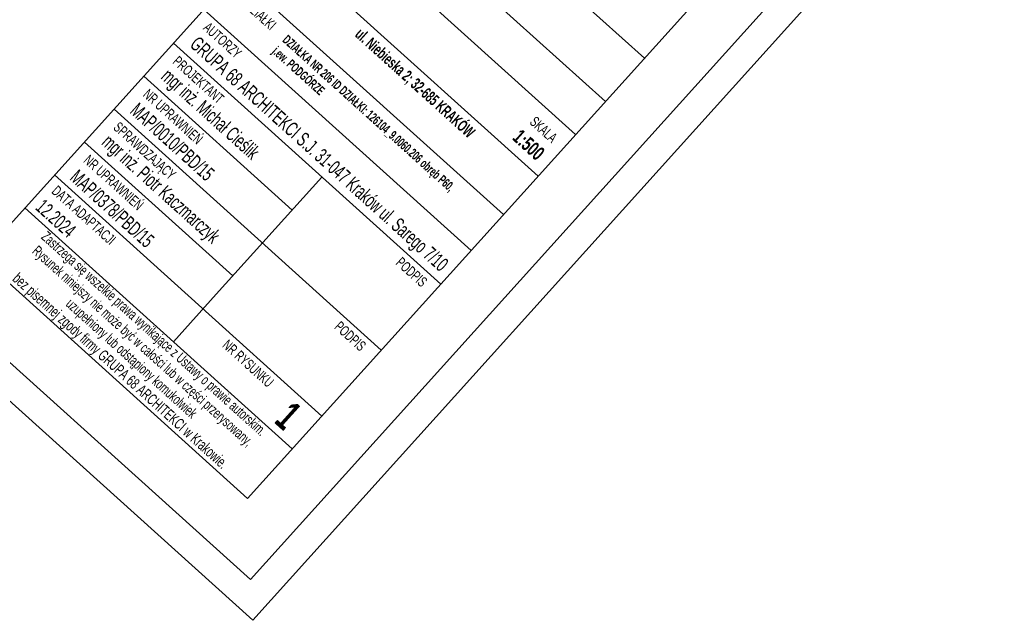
# Model space of a CAD drawing. Header units: metres. Extents: x 7427040 to 7427559, y 5541084 to 5541580.
# Tile 86 of 97: x 7427406 to 7427491, y 5541084 to 5541137. Entities that reach past the tile are written whole.
import ezdxf
from ezdxf.enums import TextEntityAlignment as Align

# ---------------------------------------------------------------- set-up
doc = ezdxf.new("R2010")
doc.units = ezdxf.units.M
doc.header["$MEASUREMENT"] = 0
doc.layers.add('TABELKA I RAMKA', color=4, linetype='Continuous', lineweight=0)
doc.styles.add('Annotative', font='romans.shx', dxfattribs={"width": 0.75})
doc.styles.add('Arial', font='arial.ttf')
doc.styles.add('OPISY', font='arial.ttf', dxfattribs={"width": 0.65})
doc.styles.get("Standard").update_dxf_attribs({"font": 'arial.ttf'})
doc.styles.add('Style-Arial Narrow', font='ARIALN.TTF')

msp = doc.modelspace()

# ---------------------------------------------------------------- linework, layer by layer
at = {"layer": 'TABELKA I RAMKA', "color": 7, "ltscale": 100}
for p, q in [((7427450.843, 5541169.829), (7427402.256, 5541115.941)), ((7427436.722, 5541154.167), (7427459.931, 5541133.241)), ((7427433.327, 5541150.401), (7427456.536, 5541129.475)), ((7427472.736, 5541147.443), (7427425.465, 5541095.015)), ((7427430.748, 5541147.542), (7427453.957, 5541126.616)), ((7427427.494, 5541143.932), (7427450.703, 5541123.006)), ((7427424.48, 5541140.59), (7427447.689, 5541119.664)), ((7427421.679, 5541137.483), (7427444.888, 5541116.556)), ((7427419.03, 5541134.545), (7427442.239, 5541113.619)), ((7427416.452, 5541131.686), (7427429.344, 5541120.062)), ((7427413.874, 5541128.827), (7427437.083, 5541107.9)), ((7427411.296, 5541125.967), (7427424.188, 5541114.343)), ((7427408.718, 5541123.108), (7427431.927, 5541102.182)), ((7427422.751, 5541112.749), (7427431.922, 5541122.921)), ((7427406.14, 5541120.249), (7427429.349, 5541099.322)), ((7427402.256, 5541115.941), (7427425.465, 5541095.015)), ((7427422.751, 5541112.749), (7427419.032, 5541108.624))]:
    msp.add_line(p, q, dxfattribs=at)
at = {"layer": 'TABELKA I RAMKA', "color": 7, "ltscale": 0.046875, "flags": 128}
for points in [[(7427172.645, 5541580.08), (7427558.843, 5541231.869), (7427425.92, 5541084.445), (7427039.722, 5541432.657), (7427172.645, 5541580.08)], [(7427183.968, 5541566.505), (7427555.312, 5541231.686), (7427425.737, 5541087.976), (7427054.393, 5541422.795), (7427183.968, 5541566.505)]]:
    msp.add_lwpolyline(points, close=True, dxfattribs=at)

# ---------------------------------------------------------------- texts
at = {"layer": 'TABELKA I RAMKA', "color": 7, "style": 'OPISY', "width": 0.65}
for s, p in [('NR DZIAŁKI', (7427424.412, 5541138.959)), ('AUTORZY', (7427421.849, 5541136.117)), ('PROJEKTANT ', (7427419.201, 5541133.179)), ('NR UPRAWNIEŃ ', (7427416.623, 5541130.32)), ('SPRAWDZAJĄCY ', (7427414.045, 5541127.461)), ('NR UPRAWNIEŃ ', (7427411.467, 5541124.601))]:
    msp.add_text(s, height=0.9, rotation=317.9609, dxfattribs=at).set_placement(p, align=Align.MIDDLE_LEFT)
at = {"layer": 'TABELKA I RAMKA', "color": 7, "style": 'Arial', "width": 0.65}
for s, p in [('SKALA', (7427452.155, 5541126.173)), ('PODPIS', (7427440.863, 5541113.648)), ('PODPIS ', (7427435.707, 5541107.93))]:
    msp.add_text(s, height=0.9, rotation=317.9609, dxfattribs=at).set_placement(p, align=Align.MIDDLE_RIGHT)
for s, height, p in [('DATA ADAPTACJI', 0.9, (7427411.248, 5541119.615)), ('Zastrzega się wszelkie prawa wynikające z Ustawy o prawie autorskim.', 0.9, (7427417.347, 5541109.346)), ('Rysunek niniejszy nie może być w całości lub w części przerysowany,', 0.9, (7427416.375, 5541108.266)), ('bez pisemnej zgody firmy GRUPA 68 ARCHITEKCI w Krakowie.', 0.95, (7427414.434, 5541106.114)), ('uzupełniony lub odstąpiony komukolwiek', 0.9, (7427415.404, 5541107.192)), ('NR RYSUNKU', 0.9, (7427425.522, 5541106.744))]:
    msp.add_text(s, height=height, rotation=317.9609, dxfattribs=at).set_placement(p, align=Align.MIDDLE_CENTER)
at = {"layer": 'TABELKA I RAMKA', "color": 18, "attachment_point": 1, "rotation": 317.9609, "style": 'Annotative'}
for s, insert, char_height, width in [('\\fArial Narrow|b1|i0|c238238|p39;ul. Niebieska 2; 32-685 KRAKÓW ', (7427435.391, 5541135.946), 1, 51), ('\\fArial Narrow|b1|i0|c238238|p39;DZIAŁKA NR 206 ID DZIAŁKI: 126104_9.0060.206 obręb P60, j.ew. PODGÓRZE', (7427428.973, 5541135.331), 0.801509, 20.97447)]:
    msp.add_mtext(s, dxfattribs=dict(at, insert=insert, char_height=char_height, width=width))
at = {"layer": 'TABELKA I RAMKA', "color": 7, "char_height": 1.25, "width": 30.45003, "attachment_point": 1, "rotation": 317.9609}
for s, insert, style in [('\\fArial Narrow|b0|i0|c238238|p39;\\H1x;\\W0.75;\\A1;GRUPA 68 ARCHITEKCI S.J. 31-047 Kraków ul. Sarego 7/10 ', (7427421.217, 5541135.236), 'Annotative'), ('\\H1x;\\W0.75;mgr inż. Michał Cieślik', (7427418.705, 5541132.45), 'Style-Arial Narrow'), ('\\H1x;\\W0.75;MAP/0010/PBD/15', (7427416.014, 5541129.465), 'Style-Arial Narrow'), ('\\H1x;\\W0.75;mgr inż. Piotr Kaczmarczyk', (7427413.549, 5541126.732), 'Style-Arial Narrow'), ('\\H1x;\\W0.75;MAP/0378/PBD/15', (7427410.789, 5541123.671), 'Style-Arial Narrow')]:
    msp.add_mtext(s, dxfattribs=dict(at, insert=insert, style=style))
at = {"layer": 'TABELKA I RAMKA', "color": 7, "attachment_point": 1, "rotation": 317.9609}
for s, insert, char_height, width in [('\\fArial|b1|i0|c238238|p39;\\H1x;\\W0.65;1:500', (7427449.231, 5541127.161), 1.25, 22.5733), ('\\fArial Narrow|b0|i0|c238238|p39;\\H1x;\\W0.75;12.2024', (7427407.806, 5541121.107), 1.25, 30.45003), ('\\fArial Narrow|b1|i0|c238238|p39;\\H1x;\\W0.75;1', (7427429.423, 5541103.585), 2.58183, 62.89354)]:
    msp.add_mtext(s, dxfattribs=dict(at, insert=insert, char_height=char_height, width=width))

doc.saveas('drawing.dxf')
